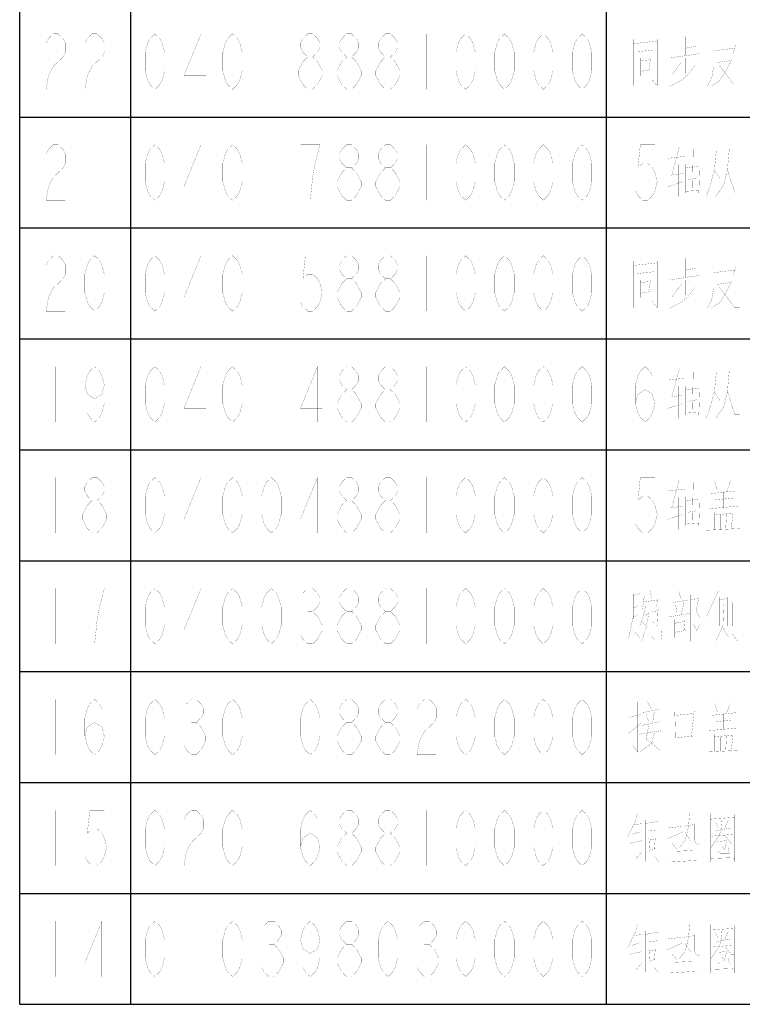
# Model space of a CAD drawing. Header units: millimetres. Extents: x 0 to 8480361154, y -14382841229 to 497.
# Tile 8 of 24: x 635 to 680, y 7 to 69. Entities that reach past the tile are written whole.
import ezdxf

# ---------------------------------------------------------------- set-up
doc = ezdxf.new("R2010")
doc.units = ezdxf.units.MM
doc.header["$LTSCALE"] = 16.335
doc.layers.get('0').update_dxf_attribs({"linetype": 'CONTINUOUS'})
doc.layers.add('040008810005_DXF_TABLE', color=7, linetype='CONTINUOUS')

# ---------------------------------------------------------------- blocks, each defined once
blk = doc.blocks.new('TABLE_BL1', base_point=(609.384, 251.643))
at = {"layer": '040008810005_DXF_TABLE', "color": 2, "linetype": 'Continuous'}
for p, q in [((634.867, 6.643), (634.867, 496.643)), ((641.867, 6.643), (641.867, 496.643)), ((671.867, 6.643), (671.867, 496.643)), ((634.867, 62.643), (814.867, 62.643)), ((634.867, 55.643), (814.867, 55.643)), ((634.867, 48.643), (814.867, 48.643)), ((634.867, 41.643), (814.867, 41.643)), ((634.867, 34.643), (814.867, 34.643)), ((634.867, 27.643), (814.867, 27.643)), ((634.867, 20.643), (814.867, 20.643)), ((634.867, 13.643), (814.867, 13.643)), ((634.867, 6.643), (814.867, 6.643))]:
    blk.add_line(p, q, dxfattribs=at)
at = {"layer": '040008810005_DXF_TABLE', "color": 5, "linetype": 'Continuous', "const_width": 0.01}
for points in [[(636.529, 67.309), (636.682, 67.601), (636.988, 67.893), (637.295, 67.893), (637.601, 67.601), (637.754, 67.309), (637.754, 66.726), (637.601, 66.434), (637.295, 66.143), (636.988, 65.851), (636.682, 65.268), (636.529, 64.393), (637.754, 64.393)], [(638.979, 67.309), (639.132, 67.601), (639.438, 67.893), (639.745, 67.893), (640.051, 67.601), (640.204, 67.309), (640.204, 66.726), (640.051, 66.434), (639.745, 66.143), (639.438, 65.851), (639.132, 65.268), (638.979, 64.393), (640.204, 64.393)], [(643.392, 64.393), (643.085, 64.684), (642.932, 64.976), (642.779, 65.559), (642.779, 66.726), (642.932, 67.309), (643.085, 67.601), (643.392, 67.893), (643.698, 67.601), (643.851, 67.309), (644.004, 66.726), (644.004, 65.559), (643.851, 64.976), (643.698, 64.684), (643.392, 64.393)], [(646.301, 64.393), (646.301, 67.893), (645.229, 65.268), (646.607, 65.268)], [(648.292, 64.393), (647.985, 64.684), (647.832, 64.976), (647.679, 65.559), (647.679, 66.726), (647.832, 67.309), (647.985, 67.601), (648.292, 67.893), (648.598, 67.601), (648.751, 67.309), (648.904, 66.726), (648.904, 65.559), (648.751, 64.976), (648.598, 64.684), (648.292, 64.393)], [(650.742, 67.893), (650.742, 64.393)], [(653.038, 66.434), (652.732, 66.726), (652.579, 67.018), (652.579, 67.309), (652.732, 67.601), (653.038, 67.893), (653.345, 67.893), (653.651, 67.601), (653.804, 67.309), (653.804, 67.018), (653.651, 66.726), (653.345, 66.434)], [(655.488, 66.434), (655.182, 66.726), (655.029, 67.018), (655.029, 67.309), (655.182, 67.601), (655.488, 67.893), (655.795, 67.893), (656.101, 67.601), (656.254, 67.309), (656.254, 67.018), (656.101, 66.726), (655.795, 66.434)], [(657.938, 66.434), (657.632, 66.726), (657.479, 67.018), (657.479, 67.309), (657.632, 67.601), (657.938, 67.893), (658.245, 67.893), (658.551, 67.601), (658.704, 67.309), (658.704, 67.018), (658.551, 66.726), (658.245, 66.434)], [(660.542, 67.893), (660.542, 64.393)], [(662.992, 64.393), (662.685, 64.684), (662.532, 64.976), (662.379, 65.559), (662.379, 66.726), (662.532, 67.309), (662.685, 67.601), (662.992, 67.893), (663.298, 67.601), (663.451, 67.309), (663.604, 66.726), (663.604, 65.559), (663.451, 64.976), (663.298, 64.684), (662.992, 64.393)], [(665.442, 64.393), (665.135, 64.684), (664.982, 64.976), (664.829, 65.559), (664.829, 66.726), (664.982, 67.309), (665.135, 67.601), (665.442, 67.893), (665.748, 67.601), (665.901, 67.309), (666.054, 66.726), (666.054, 65.559), (665.901, 64.976), (665.748, 64.684), (665.442, 64.393)], [(667.892, 64.393), (667.585, 64.684), (667.432, 64.976), (667.279, 65.559), (667.279, 66.726), (667.432, 67.309), (667.585, 67.601), (667.892, 67.893), (668.198, 67.601), (668.351, 67.309), (668.504, 66.726), (668.504, 65.559), (668.351, 64.976), (668.198, 64.684), (667.892, 64.393)], [(670.342, 64.393), (670.035, 64.684), (669.882, 64.976), (669.729, 65.559), (669.729, 66.726), (669.882, 67.309), (670.035, 67.601), (670.342, 67.893), (670.648, 67.601), (670.801, 67.309), (670.954, 66.726), (670.954, 65.559), (670.801, 64.976), (670.648, 64.684), (670.342, 64.393)], [(679.333, 67.78), (679.333, 66.199)], [(673.558, 67.554), (673.558, 64.618)], [(673.558, 67.272), (675.075, 67.441)], [(675.075, 67.554), (675.075, 64.618), (674.725, 65.014)], [(676.475, 66.481), (676.475, 67.385)], [(676.883, 67.723), (676.883, 66.538)], [(678.633, 67.159), (678.633, 65.804), (678.517, 65.126), (678.225, 64.562)], [(680.033, 67.215), (679.858, 66.651)], [(673.792, 66.764), (674.842, 66.876)], [(675.892, 66.368), (677.758, 66.651)], [(676.883, 66.989), (677.525, 67.102)], [(679.975, 66.989), (678.633, 66.82)], [(653.038, 64.393), (652.732, 64.684), (652.579, 64.976), (652.426, 65.268), (652.426, 65.559), (652.579, 65.851), (652.732, 66.143), (653.038, 66.434), (653.345, 66.434), (653.651, 66.143), (653.804, 65.851), (653.957, 65.559), (653.957, 65.268), (653.804, 64.976), (653.651, 64.684), (653.345, 64.393), (653.038, 64.393)], [(655.488, 64.393), (655.182, 64.684), (655.029, 64.976), (654.876, 65.268), (654.876, 65.559), (655.029, 65.851), (655.182, 66.143), (655.488, 66.434), (655.795, 66.434), (656.101, 66.143), (656.254, 65.851), (656.407, 65.559), (656.407, 65.268), (656.254, 64.976), (656.101, 64.684), (655.795, 64.393), (655.488, 64.393)], [(657.938, 64.393), (657.632, 64.684), (657.479, 64.976), (657.326, 65.268), (657.326, 65.559), (657.479, 65.851), (657.632, 66.143), (657.938, 66.434), (658.245, 66.434), (658.551, 66.143), (658.704, 65.851), (658.857, 65.559), (658.857, 65.268), (658.704, 64.976), (658.551, 64.684), (658.245, 64.393), (657.938, 64.393)], [(674.025, 66.368), (674.025, 65.239)], [(674.025, 66.199), (674.608, 66.256)], [(674.667, 66.425), (674.55, 65.635)], [(677.466, 65.917), (677, 65.296), (676.592, 64.957), (675.833, 64.562)], [(676.592, 66.086), (676.008, 65.296)], [(676.883, 66.368), (676.883, 65.409)], [(679.8, 66.312), (679.333, 65.409), (678.983, 64.901), (678.517, 64.618)], [(679.683, 66.199), (678.867, 66.086)], [(678.983, 65.917), (679.917, 64.675)], [(674.025, 65.522), (674.667, 65.635)], [(679.917, 64.618), (680.267, 64.618)], [(646.301, 57.393), (646.301, 60.893), (645.229, 58.268), (646.607, 58.268)], [(636.529, 60.309), (636.682, 60.601), (636.988, 60.893), (637.295, 60.893), (637.601, 60.601), (637.754, 60.309), (637.754, 59.726), (637.601, 59.434), (637.295, 59.143), (636.988, 58.851), (636.682, 58.268), (636.529, 57.393), (637.754, 57.393)], [(639.592, 60.893), (639.592, 57.393)], [(643.392, 57.393), (643.085, 57.684), (642.932, 57.976), (642.779, 58.559), (642.779, 59.726), (642.932, 60.309), (643.085, 60.601), (643.392, 60.893), (643.698, 60.601), (643.851, 60.309), (644.004, 59.726), (644.004, 58.559), (643.851, 57.976), (643.698, 57.684), (643.392, 57.393)], [(648.292, 57.393), (647.985, 57.684), (647.832, 57.976), (647.679, 58.559), (647.679, 59.726), (647.832, 60.309), (647.985, 60.601), (648.292, 60.893), (648.598, 60.601), (648.751, 60.309), (648.904, 59.726), (648.904, 58.559), (648.751, 57.976), (648.598, 57.684), (648.292, 57.393)], [(650.742, 60.893), (650.742, 57.393)], [(653.192, 57.393), (653.345, 58.851), (653.498, 59.726), (653.651, 60.309), (653.804, 60.893), (652.579, 60.893)], [(655.488, 59.434), (655.182, 59.726), (655.029, 60.018), (655.029, 60.309), (655.182, 60.601), (655.488, 60.893), (655.795, 60.893), (656.101, 60.601), (656.254, 60.309), (656.254, 60.018), (656.101, 59.726), (655.795, 59.434)], [(657.938, 59.434), (657.632, 59.726), (657.479, 60.018), (657.479, 60.309), (657.632, 60.601), (657.938, 60.893), (658.245, 60.893), (658.551, 60.601), (658.704, 60.309), (658.704, 60.018), (658.551, 59.726), (658.245, 59.434)], [(660.542, 60.893), (660.542, 57.393)], [(662.992, 57.393), (662.685, 57.684), (662.532, 57.976), (662.379, 58.559), (662.379, 59.726), (662.532, 60.309), (662.685, 60.601), (662.992, 60.893), (663.298, 60.601), (663.451, 60.309), (663.604, 59.726), (663.604, 58.559), (663.451, 57.976), (663.298, 57.684), (662.992, 57.393)], [(665.442, 57.393), (665.135, 57.684), (664.982, 57.976), (664.829, 58.559), (664.829, 59.726), (664.982, 60.309), (665.135, 60.601), (665.442, 60.893), (665.748, 60.601), (665.901, 60.309), (666.054, 59.726), (666.054, 58.559), (665.901, 57.976), (665.748, 57.684), (665.442, 57.393)], [(667.892, 57.393), (667.585, 57.684), (667.432, 57.976), (667.279, 58.559), (667.279, 59.726), (667.432, 60.309), (667.585, 60.601), (667.892, 60.893), (668.198, 60.601), (668.351, 60.309), (668.504, 59.726), (668.504, 58.559), (668.351, 57.976), (668.198, 57.684), (667.892, 57.393)], [(670.342, 57.393), (670.035, 57.684), (669.882, 57.976), (669.729, 58.559), (669.729, 59.726), (669.882, 60.309), (670.035, 60.601), (670.342, 60.893), (670.648, 60.601), (670.801, 60.309), (670.954, 59.726), (670.954, 58.559), (670.801, 57.976), (670.648, 57.684), (670.342, 57.393)], [(674.929, 60.893), (674.01, 60.893), (673.857, 59.434), (674.163, 59.726), (674.47, 59.726), (674.776, 59.434), (674.929, 59.143), (675.082, 58.559), (674.929, 57.976), (674.776, 57.684), (674.47, 57.393), (674.163, 57.393), (673.857, 57.684), (673.704, 57.976)], [(676.475, 60.78), (676.008, 59.03)], [(677.35, 60.667), (677.292, 58.014)], [(678.808, 60.61), (678.692, 59.368), (678.458, 58.465), (678.167, 57.618)], [(679.625, 60.667), (679.508, 59.368), (679.275, 58.352), (678.75, 57.618)], [(675.775, 60.046), (676.825, 60.159)], [(655.488, 57.393), (655.182, 57.684), (655.029, 57.976), (654.876, 58.268), (654.876, 58.559), (655.029, 58.851), (655.182, 59.143), (655.488, 59.434), (655.795, 59.434), (656.101, 59.143), (656.254, 58.851), (656.407, 58.559), (656.407, 58.268), (656.254, 57.976), (656.101, 57.684), (655.795, 57.393), (655.488, 57.393)], [(657.938, 57.393), (657.632, 57.684), (657.479, 57.976), (657.326, 58.268), (657.326, 58.559), (657.479, 58.851), (657.632, 59.143), (657.938, 59.434), (658.245, 59.434), (658.551, 59.143), (658.704, 58.851), (658.857, 58.559), (658.857, 58.268), (658.704, 57.976), (658.551, 57.684), (658.245, 57.393), (657.938, 57.393)], [(675.95, 58.973), (676.708, 59.086)], [(676.417, 59.651), (676.417, 57.618)], [(676.883, 57.844), (676.883, 59.651)], [(676.883, 59.425), (677.7, 59.538)], [(677.758, 59.594), (677.7, 57.844)], [(678.692, 59.256), (679.042, 58.747)], [(679.508, 59.312), (679.975, 57.844), (680.267, 57.844)], [(676.708, 58.578), (675.717, 58.239)], [(677, 58.691), (677.583, 58.804)], [(676.883, 57.957), (677.7, 58.014)], [(636.529, 53.309), (636.682, 53.601), (636.988, 53.893), (637.295, 53.893), (637.601, 53.601), (637.754, 53.309), (637.754, 52.726), (637.601, 52.434), (637.295, 52.143), (636.988, 51.851), (636.682, 51.268), (636.529, 50.393), (637.754, 50.393)], [(639.592, 50.393), (639.285, 50.684), (639.132, 50.976), (638.979, 51.559), (638.979, 52.726), (639.132, 53.309), (639.285, 53.601), (639.592, 53.893), (639.898, 53.601), (640.051, 53.309), (640.204, 52.726), (640.204, 51.559), (640.051, 50.976), (639.898, 50.684), (639.592, 50.393)], [(643.392, 50.393), (643.085, 50.684), (642.932, 50.976), (642.779, 51.559), (642.779, 52.726), (642.932, 53.309), (643.085, 53.601), (643.392, 53.893), (643.698, 53.601), (643.851, 53.309), (644.004, 52.726), (644.004, 51.559), (643.851, 50.976), (643.698, 50.684), (643.392, 50.393)], [(646.301, 50.393), (646.301, 53.893), (645.229, 51.268), (646.607, 51.268)], [(648.292, 50.393), (647.985, 50.684), (647.832, 50.976), (647.679, 51.559), (647.679, 52.726), (647.832, 53.309), (647.985, 53.601), (648.292, 53.893), (648.598, 53.601), (648.751, 53.309), (648.904, 52.726), (648.904, 51.559), (648.751, 50.976), (648.598, 50.684), (648.292, 50.393)], [(650.742, 53.893), (650.742, 50.393)], [(653.804, 53.893), (652.885, 53.893), (652.732, 52.434), (653.038, 52.726), (653.345, 52.726), (653.651, 52.434), (653.804, 52.143), (653.957, 51.559), (653.804, 50.976), (653.651, 50.684), (653.345, 50.393), (653.038, 50.393), (652.732, 50.684), (652.579, 50.976)], [(655.488, 52.434), (655.182, 52.726), (655.029, 53.018), (655.029, 53.309), (655.182, 53.601), (655.488, 53.893), (655.795, 53.893), (656.101, 53.601), (656.254, 53.309), (656.254, 53.018), (656.101, 52.726), (655.795, 52.434)], [(657.938, 52.434), (657.632, 52.726), (657.479, 53.018), (657.479, 53.309), (657.632, 53.601), (657.938, 53.893), (658.245, 53.893), (658.551, 53.601), (658.704, 53.309), (658.704, 53.018), (658.551, 52.726), (658.245, 52.434)], [(660.542, 53.893), (660.542, 50.393)], [(662.992, 50.393), (662.685, 50.684), (662.532, 50.976), (662.379, 51.559), (662.379, 52.726), (662.532, 53.309), (662.685, 53.601), (662.992, 53.893), (663.298, 53.601), (663.451, 53.309), (663.604, 52.726), (663.604, 51.559), (663.451, 50.976), (663.298, 50.684), (662.992, 50.393)], [(665.442, 50.393), (665.135, 50.684), (664.982, 50.976), (664.829, 51.559), (664.829, 52.726), (664.982, 53.309), (665.135, 53.601), (665.442, 53.893), (665.748, 53.601), (665.901, 53.309), (666.054, 52.726), (666.054, 51.559), (665.901, 50.976), (665.748, 50.684), (665.442, 50.393)], [(667.892, 50.393), (667.585, 50.684), (667.432, 50.976), (667.279, 51.559), (667.279, 52.726), (667.432, 53.309), (667.585, 53.601), (667.892, 53.893), (668.198, 53.601), (668.351, 53.309), (668.504, 52.726), (668.504, 51.559), (668.351, 50.976), (668.198, 50.684), (667.892, 50.393)], [(670.342, 50.393), (670.035, 50.684), (669.882, 50.976), (669.729, 51.559), (669.729, 52.726), (669.882, 53.309), (670.035, 53.601), (670.342, 53.893), (670.648, 53.601), (670.801, 53.309), (670.954, 52.726), (670.954, 51.559), (670.801, 50.976), (670.648, 50.684), (670.342, 50.393)], [(673.558, 53.554), (673.558, 50.618)], [(673.558, 53.272), (675.075, 53.441)], [(675.075, 53.554), (675.075, 50.618), (674.725, 51.014)], [(676.883, 53.723), (676.883, 52.538)], [(679.333, 53.78), (679.333, 52.199)], [(673.792, 52.764), (674.842, 52.876)], [(676.475, 52.481), (676.475, 53.385)], [(676.883, 52.989), (677.525, 53.102)], [(678.633, 53.159), (678.633, 51.804), (678.517, 51.126), (678.225, 50.562)], [(679.975, 52.989), (678.633, 52.82)], [(680.033, 53.215), (679.858, 52.651)], [(655.488, 50.393), (655.182, 50.684), (655.029, 50.976), (654.876, 51.268), (654.876, 51.559), (655.029, 51.851), (655.182, 52.143), (655.488, 52.434), (655.795, 52.434), (656.101, 52.143), (656.254, 51.851), (656.407, 51.559), (656.407, 51.268), (656.254, 50.976), (656.101, 50.684), (655.795, 50.393), (655.488, 50.393)], [(657.938, 50.393), (657.632, 50.684), (657.479, 50.976), (657.326, 51.268), (657.326, 51.559), (657.479, 51.851), (657.632, 52.143), (657.938, 52.434), (658.245, 52.434), (658.551, 52.143), (658.704, 51.851), (658.857, 51.559), (658.857, 51.268), (658.704, 50.976), (658.551, 50.684), (658.245, 50.393), (657.938, 50.393)], [(674.025, 52.368), (674.025, 51.239)], [(674.025, 52.199), (674.608, 52.256)], [(674.667, 52.425), (674.55, 51.635)], [(675.892, 52.368), (677.758, 52.651)], [(676.883, 52.368), (676.883, 51.409)], [(679.8, 52.312), (679.333, 51.409), (678.983, 50.901), (678.517, 50.618)], [(679.683, 52.199), (678.867, 52.086)], [(674.025, 51.522), (674.667, 51.635)], [(677.466, 51.917), (677, 51.296), (676.592, 50.957), (675.833, 50.562)], [(676.592, 52.086), (676.008, 51.296)], [(678.983, 51.917), (679.917, 50.675)], [(679.917, 50.618), (680.267, 50.618)], [(637.141, 46.893), (637.141, 43.393)], [(640.204, 45.726), (640.051, 45.143), (639.592, 44.851), (639.132, 45.143), (638.979, 45.726), (639.132, 46.309), (639.285, 46.601), (639.592, 46.893), (639.898, 46.601), (640.051, 46.309), (640.204, 45.726), (640.204, 44.559), (640.051, 43.976), (639.898, 43.684), (639.592, 43.393), (639.285, 43.684), (639.132, 43.976)], [(643.392, 43.393), (643.085, 43.684), (642.932, 43.976), (642.779, 44.559), (642.779, 45.726), (642.932, 46.309), (643.085, 46.601), (643.392, 46.893), (643.698, 46.601), (643.851, 46.309), (644.004, 45.726), (644.004, 44.559), (643.851, 43.976), (643.698, 43.684), (643.392, 43.393)], [(646.301, 43.393), (646.301, 46.893), (645.229, 44.268), (646.607, 44.268)], [(648.292, 43.393), (647.985, 43.684), (647.832, 43.976), (647.679, 44.559), (647.679, 45.726), (647.832, 46.309), (647.985, 46.601), (648.292, 46.893), (648.598, 46.601), (648.751, 46.309), (648.904, 45.726), (648.904, 44.559), (648.751, 43.976), (648.598, 43.684), (648.292, 43.393)], [(650.742, 46.893), (650.742, 43.393)], [(653.651, 43.393), (653.651, 46.893), (652.579, 44.268), (653.957, 44.268)], [(655.488, 45.434), (655.182, 45.726), (655.029, 46.018), (655.029, 46.309), (655.182, 46.601), (655.488, 46.893), (655.795, 46.893), (656.101, 46.601), (656.254, 46.309), (656.254, 46.018), (656.101, 45.726), (655.795, 45.434)], [(657.938, 45.434), (657.632, 45.726), (657.479, 46.018), (657.479, 46.309), (657.632, 46.601), (657.938, 46.893), (658.245, 46.893), (658.551, 46.601), (658.704, 46.309), (658.704, 46.018), (658.551, 45.726), (658.245, 45.434)], [(660.542, 46.893), (660.542, 43.393)], [(662.992, 43.393), (662.685, 43.684), (662.532, 43.976), (662.379, 44.559), (662.379, 45.726), (662.532, 46.309), (662.685, 46.601), (662.992, 46.893), (663.298, 46.601), (663.451, 46.309), (663.604, 45.726), (663.604, 44.559), (663.451, 43.976), (663.298, 43.684), (662.992, 43.393)], [(665.442, 43.393), (665.135, 43.684), (664.982, 43.976), (664.829, 44.559), (664.829, 45.726), (664.982, 46.309), (665.135, 46.601), (665.442, 46.893), (665.748, 46.601), (665.901, 46.309), (666.054, 45.726), (666.054, 44.559), (665.901, 43.976), (665.748, 43.684), (665.442, 43.393)], [(667.892, 43.393), (667.585, 43.684), (667.432, 43.976), (667.279, 44.559), (667.279, 45.726), (667.432, 46.309), (667.585, 46.601), (667.892, 46.893), (668.198, 46.601), (668.351, 46.309), (668.504, 45.726), (668.504, 44.559), (668.351, 43.976), (668.198, 43.684), (667.892, 43.393)], [(670.342, 43.393), (670.035, 43.684), (669.882, 43.976), (669.729, 44.559), (669.729, 45.726), (669.882, 46.309), (670.035, 46.601), (670.342, 46.893), (670.648, 46.601), (670.801, 46.309), (670.954, 45.726), (670.954, 44.559), (670.801, 43.976), (670.648, 43.684), (670.342, 43.393)], [(673.704, 44.559), (673.857, 45.143), (674.317, 45.434), (674.776, 45.143), (674.929, 44.559), (674.776, 43.976), (674.623, 43.684), (674.317, 43.393), (674.01, 43.684), (673.857, 43.976), (673.704, 44.559), (673.704, 45.726), (673.857, 46.309), (674.01, 46.601), (674.317, 46.893), (674.623, 46.601), (674.776, 46.309)], [(676.475, 46.78), (676.008, 45.03)], [(677.35, 46.667), (677.292, 44.014)], [(678.808, 46.61), (678.692, 45.368), (678.458, 44.465), (678.167, 43.618)], [(679.625, 46.667), (679.508, 45.368), (679.275, 44.352), (678.75, 43.618)], [(675.775, 46.046), (676.825, 46.159)], [(655.488, 43.393), (655.182, 43.684), (655.029, 43.976), (654.876, 44.268), (654.876, 44.559), (655.029, 44.851), (655.182, 45.143), (655.488, 45.434), (655.795, 45.434), (656.101, 45.143), (656.254, 44.851), (656.407, 44.559), (656.407, 44.268), (656.254, 43.976), (656.101, 43.684), (655.795, 43.393), (655.488, 43.393)], [(657.938, 43.393), (657.632, 43.684), (657.479, 43.976), (657.326, 44.268), (657.326, 44.559), (657.479, 44.851), (657.632, 45.143), (657.938, 45.434), (658.245, 45.434), (658.551, 45.143), (658.704, 44.851), (658.857, 44.559), (658.857, 44.268), (658.704, 43.976), (658.551, 43.684), (658.245, 43.393), (657.938, 43.393)], [(676.417, 45.651), (676.417, 43.618)], [(676.883, 43.844), (676.883, 45.651)], [(676.883, 45.425), (677.7, 45.538)], [(677.758, 45.594), (677.7, 43.844)], [(675.95, 44.973), (676.708, 45.086)], [(677, 44.691), (677.583, 44.804)], [(678.692, 45.256), (679.042, 44.747)], [(679.508, 45.312), (679.975, 43.844), (680.267, 43.844)], [(676.708, 44.578), (675.717, 44.239)], [(676.883, 43.957), (677.7, 44.014)], [(637.141, 39.893), (637.141, 36.393)], [(639.438, 38.434), (639.132, 38.726), (638.979, 39.018), (638.979, 39.309), (639.132, 39.601), (639.438, 39.893), (639.745, 39.893), (640.051, 39.601), (640.204, 39.309), (640.204, 39.018), (640.051, 38.726), (639.745, 38.434)], [(643.392, 36.393), (643.085, 36.684), (642.932, 36.976), (642.779, 37.559), (642.779, 38.726), (642.932, 39.309), (643.085, 39.601), (643.392, 39.893), (643.698, 39.601), (643.851, 39.309), (644.004, 38.726), (644.004, 37.559), (643.851, 36.976), (643.698, 36.684), (643.392, 36.393)], [(646.301, 36.393), (646.301, 39.893), (645.229, 37.268), (646.607, 37.268)], [(648.292, 36.393), (647.985, 36.684), (647.832, 36.976), (647.679, 37.559), (647.679, 38.726), (647.832, 39.309), (647.985, 39.601), (648.292, 39.893), (648.598, 39.601), (648.751, 39.309), (648.904, 38.726), (648.904, 37.559), (648.751, 36.976), (648.598, 36.684), (648.292, 36.393)], [(650.742, 36.393), (650.435, 36.684), (650.282, 36.976), (650.129, 37.559), (650.129, 38.726), (650.282, 39.309), (650.435, 39.601), (650.742, 39.893), (651.048, 39.601), (651.201, 39.309), (651.354, 38.726), (651.354, 37.559), (651.201, 36.976), (651.048, 36.684), (650.742, 36.393)], [(653.651, 36.393), (653.651, 39.893), (652.579, 37.268), (653.957, 37.268)], [(655.488, 38.434), (655.182, 38.726), (655.029, 39.018), (655.029, 39.309), (655.182, 39.601), (655.488, 39.893), (655.795, 39.893), (656.101, 39.601), (656.254, 39.309), (656.254, 39.018), (656.101, 38.726), (655.795, 38.434)], [(657.938, 38.434), (657.632, 38.726), (657.479, 39.018), (657.479, 39.309), (657.632, 39.601), (657.938, 39.893), (658.245, 39.893), (658.551, 39.601), (658.704, 39.309), (658.704, 39.018), (658.551, 38.726), (658.245, 38.434)], [(660.542, 39.893), (660.542, 36.393)], [(662.992, 36.393), (662.685, 36.684), (662.532, 36.976), (662.379, 37.559), (662.379, 38.726), (662.532, 39.309), (662.685, 39.601), (662.992, 39.893), (663.298, 39.601), (663.451, 39.309), (663.604, 38.726), (663.604, 37.559), (663.451, 36.976), (663.298, 36.684), (662.992, 36.393)], [(665.442, 36.393), (665.135, 36.684), (664.982, 36.976), (664.829, 37.559), (664.829, 38.726), (664.982, 39.309), (665.135, 39.601), (665.442, 39.893), (665.748, 39.601), (665.901, 39.309), (666.054, 38.726), (666.054, 37.559), (665.901, 36.976), (665.748, 36.684), (665.442, 36.393)], [(667.892, 36.393), (667.585, 36.684), (667.432, 36.976), (667.279, 37.559), (667.279, 38.726), (667.432, 39.309), (667.585, 39.601), (667.892, 39.893), (668.198, 39.601), (668.351, 39.309), (668.504, 38.726), (668.504, 37.559), (668.351, 36.976), (668.198, 36.684), (667.892, 36.393)], [(670.342, 36.393), (670.035, 36.684), (669.882, 36.976), (669.729, 37.559), (669.729, 38.726), (669.882, 39.309), (670.035, 39.601), (670.342, 39.893), (670.648, 39.601), (670.801, 39.309), (670.954, 38.726), (670.954, 37.559), (670.801, 36.976), (670.648, 36.684), (670.342, 36.393)], [(674.929, 39.893), (674.01, 39.893), (673.857, 38.434), (674.163, 38.726), (674.47, 38.726), (674.776, 38.434), (674.929, 38.143), (675.082, 37.559), (674.929, 36.976), (674.776, 36.684), (674.47, 36.393), (674.163, 36.393), (673.857, 36.684), (673.704, 36.976)], [(676.475, 39.78), (676.008, 38.03)], [(675.775, 39.046), (676.825, 39.159)], [(677.35, 39.667), (677.292, 37.014)], [(678.692, 39.667), (678.867, 39.102)], [(679.683, 39.667), (679.45, 38.989)], [(676.417, 38.651), (676.417, 36.618)], [(676.883, 36.844), (676.883, 38.651)], [(676.883, 38.425), (677.7, 38.538)], [(677.758, 38.594), (677.7, 36.844)], [(680.033, 39.046), (678.458, 38.876)], [(678.75, 38.481), (679.858, 38.594)], [(679.275, 38.989), (679.275, 37.973)], [(639.438, 36.393), (639.132, 36.684), (638.979, 36.976), (638.826, 37.268), (638.826, 37.559), (638.979, 37.851), (639.132, 38.143), (639.438, 38.434), (639.745, 38.434), (640.051, 38.143), (640.204, 37.851), (640.357, 37.559), (640.357, 37.268), (640.204, 36.976), (640.051, 36.684), (639.745, 36.393), (639.438, 36.393)], [(655.488, 36.393), (655.182, 36.684), (655.029, 36.976), (654.876, 37.268), (654.876, 37.559), (655.029, 37.851), (655.182, 38.143), (655.488, 38.434), (655.795, 38.434), (656.101, 38.143), (656.254, 37.851), (656.407, 37.559), (656.407, 37.268), (656.254, 36.976), (656.101, 36.684), (655.795, 36.393), (655.488, 36.393)], [(657.938, 36.393), (657.632, 36.684), (657.479, 36.976), (657.326, 37.268), (657.326, 37.559), (657.479, 37.851), (657.632, 38.143), (657.938, 38.434), (658.245, 38.434), (658.551, 38.143), (658.704, 37.851), (658.857, 37.559), (658.857, 37.268), (658.704, 36.976), (658.551, 36.684), (658.245, 36.393), (657.938, 36.393)], [(675.95, 37.973), (676.708, 38.086)], [(678.342, 37.917), (680.15, 38.086)], [(676.708, 37.578), (675.717, 37.239)], [(677, 37.691), (677.583, 37.804)], [(678.692, 36.618), (678.692, 37.691)], [(678.692, 37.522), (679.8, 37.635)], [(679.042, 37.522), (679.042, 36.618)], [(679.392, 36.618), (679.45, 37.578)], [(679.858, 37.691), (679.741, 36.618)], [(676.883, 36.957), (677.7, 37.014)], [(678.167, 36.562), (680.267, 36.675)], [(637.141, 32.893), (637.141, 29.393)], [(639.592, 29.393), (639.745, 30.851), (639.898, 31.726), (640.051, 32.309), (640.204, 32.893), (638.979, 32.893)], [(643.392, 29.393), (643.085, 29.684), (642.932, 29.976), (642.779, 30.559), (642.779, 31.726), (642.932, 32.309), (643.085, 32.601), (643.392, 32.893), (643.698, 32.601), (643.851, 32.309), (644.004, 31.726), (644.004, 30.559), (643.851, 29.976), (643.698, 29.684), (643.392, 29.393)], [(646.301, 29.393), (646.301, 32.893), (645.229, 30.268), (646.607, 30.268)], [(648.292, 29.393), (647.985, 29.684), (647.832, 29.976), (647.679, 30.559), (647.679, 31.726), (647.832, 32.309), (647.985, 32.601), (648.292, 32.893), (648.598, 32.601), (648.751, 32.309), (648.904, 31.726), (648.904, 30.559), (648.751, 29.976), (648.598, 29.684), (648.292, 29.393)], [(650.742, 29.393), (650.435, 29.684), (650.282, 29.976), (650.129, 30.559), (650.129, 31.726), (650.282, 32.309), (650.435, 32.601), (650.742, 32.893), (651.048, 32.601), (651.201, 32.309), (651.354, 31.726), (651.354, 30.559), (651.201, 29.976), (651.048, 29.684), (650.742, 29.393)], [(652.732, 32.601), (653.038, 32.893), (653.345, 32.893), (653.651, 32.601), (653.804, 32.309), (653.804, 32.018), (653.651, 31.726), (653.345, 31.434), (653.651, 31.143), (653.804, 30.851), (653.957, 30.559), (653.957, 30.268), (653.804, 29.976), (653.651, 29.684), (653.345, 29.393), (653.038, 29.393), (652.732, 29.684), (652.579, 29.976)], [(655.488, 31.434), (655.182, 31.726), (655.029, 32.018), (655.029, 32.309), (655.182, 32.601), (655.488, 32.893), (655.795, 32.893), (656.101, 32.601), (656.254, 32.309), (656.254, 32.018), (656.101, 31.726), (655.795, 31.434)], [(657.938, 31.434), (657.632, 31.726), (657.479, 32.018), (657.479, 32.309), (657.632, 32.601), (657.938, 32.893), (658.245, 32.893), (658.551, 32.601), (658.704, 32.309), (658.704, 32.018), (658.551, 31.726), (658.245, 31.434)], [(660.542, 32.893), (660.542, 29.393)], [(662.992, 29.393), (662.685, 29.684), (662.532, 29.976), (662.379, 30.559), (662.379, 31.726), (662.532, 32.309), (662.685, 32.601), (662.992, 32.893), (663.298, 32.601), (663.451, 32.309), (663.604, 31.726), (663.604, 30.559), (663.451, 29.976), (663.298, 29.684), (662.992, 29.393)], [(665.442, 29.393), (665.135, 29.684), (664.982, 29.976), (664.829, 30.559), (664.829, 31.726), (664.982, 32.309), (665.135, 32.601), (665.442, 32.893), (665.748, 32.601), (665.901, 32.309), (666.054, 31.726), (666.054, 30.559), (665.901, 29.976), (665.748, 29.684), (665.442, 29.393)], [(667.892, 29.393), (667.585, 29.684), (667.432, 29.976), (667.279, 30.559), (667.279, 31.726), (667.432, 32.309), (667.585, 32.601), (667.892, 32.893), (668.198, 32.601), (668.351, 32.309), (668.504, 31.726), (668.504, 30.559), (668.351, 29.976), (668.198, 29.684), (667.892, 29.393)], [(670.342, 29.393), (670.035, 29.684), (669.882, 29.976), (669.729, 30.559), (669.729, 31.726), (669.882, 32.309), (670.035, 32.601), (670.342, 32.893), (670.648, 32.601), (670.801, 32.309), (670.954, 31.726), (670.954, 30.559), (670.801, 29.976), (670.648, 29.684), (670.342, 29.393)], [(673.558, 32.441), (673.967, 32.554)], [(673.558, 32.554), (673.558, 30.973)], [(673.967, 32.554), (673.967, 29.731)], [(674.258, 32.385), (674.142, 31.594)], [(674.608, 32.78), (674.725, 32.272)], [(676.417, 32.723), (676.592, 32.215)], [(677.175, 32.497), (677.175, 29.562)], [(677.7, 32.328), (677.525, 31.481)], [(678.925, 32.723), (678.167, 31.086)], [(678.983, 32.328), (678.983, 30.522)], [(679.508, 32.328), (679.508, 30.522)], [(680.15, 32.61), (680.15, 29.562), (679.8, 30.014)], [(673.85, 31.764), (673.558, 31.651)], [(674.375, 31.82), (674.142, 30.973), (673.967, 30.522)], [(674.2, 32.046), (675.133, 32.159)], [(675.133, 32.272), (675.017, 31.764)], [(677, 32.159), (676.008, 31.989)], [(676.3, 31.368), (676.242, 31.876)], [(676.767, 32.102), (676.592, 31.256)], [(677.175, 32.159), (677.7, 32.272)], [(678.633, 32.046), (678.633, 29.562)], [(679.275, 31.876), (679.217, 30.522), (678.808, 29.618)], [(678.983, 32.159), (679.508, 32.272)], [(679.8, 31.989), (679.8, 30.522)], [(653.038, 31.434), (653.345, 31.434)], [(655.488, 29.393), (655.182, 29.684), (655.029, 29.976), (654.876, 30.268), (654.876, 30.559), (655.029, 30.851), (655.182, 31.143), (655.488, 31.434), (655.795, 31.434), (656.101, 31.143), (656.254, 30.851), (656.407, 30.559), (656.407, 30.268), (656.254, 29.976), (656.101, 29.684), (655.795, 29.393), (655.488, 29.393)], [(657.938, 29.393), (657.632, 29.684), (657.479, 29.976), (657.326, 30.268), (657.326, 30.559), (657.479, 30.851), (657.632, 31.143), (657.938, 31.434), (658.245, 31.434), (658.551, 31.143), (658.704, 30.851), (658.857, 30.559), (658.857, 30.268), (658.704, 29.976), (658.551, 29.684), (658.245, 29.393), (657.938, 29.393)], [(673.558, 31.086), (673.267, 29.731)], [(673.558, 31.086), (673.85, 31.199)], [(674.55, 31.368), (674.375, 30.409), (674.083, 29.562)], [(674.258, 31.199), (674.55, 31.312)], [(674.725, 31.538), (674.725, 29.844), (674.9, 29.675), (675.367, 29.675), (675.308, 30.352)], [(674.725, 31.425), (675.133, 31.481)], [(675.133, 31.594), (675.075, 30.522), (674.783, 30.804)], [(675.775, 31.086), (677.116, 31.312)], [(677.525, 31.538), (677.758, 31.03), (677.758, 30.635), (677.583, 30.239)], [(674.142, 30.804), (674.375, 30.465)], [(676.183, 30.917), (676.183, 29.788)], [(676.767, 30.804), (676.183, 30.691)], [(676.767, 30.239), (676.825, 30.917)], [(677.583, 30.239), (677.35, 30.635)], [(673.967, 29.788), (673.675, 30.126)], [(676.183, 30.126), (676.883, 30.239)], [(679.217, 30.409), (679.567, 29.844)], [(637.141, 25.893), (637.141, 22.393)], [(638.979, 23.559), (639.132, 24.143), (639.592, 24.434), (640.051, 24.143), (640.204, 23.559), (640.051, 22.976), (639.898, 22.684), (639.592, 22.393), (639.285, 22.684), (639.132, 22.976), (638.979, 23.559), (638.979, 24.726), (639.132, 25.309), (639.285, 25.601), (639.592, 25.893), (639.898, 25.601), (640.051, 25.309)], [(643.392, 22.393), (643.085, 22.684), (642.932, 22.976), (642.779, 23.559), (642.779, 24.726), (642.932, 25.309), (643.085, 25.601), (643.392, 25.893), (643.698, 25.601), (643.851, 25.309), (644.004, 24.726), (644.004, 23.559), (643.851, 22.976), (643.698, 22.684), (643.392, 22.393)], [(645.382, 25.601), (645.688, 25.893), (645.995, 25.893), (646.301, 25.601), (646.454, 25.309), (646.454, 25.018), (646.301, 24.726), (645.995, 24.434), (646.301, 24.143), (646.454, 23.851), (646.607, 23.559), (646.607, 23.268), (646.454, 22.976), (646.301, 22.684), (645.995, 22.393), (645.688, 22.393), (645.382, 22.684), (645.229, 22.976)], [(648.292, 22.393), (647.985, 22.684), (647.832, 22.976), (647.679, 23.559), (647.679, 24.726), (647.832, 25.309), (647.985, 25.601), (648.292, 25.893), (648.598, 25.601), (648.751, 25.309), (648.904, 24.726), (648.904, 23.559), (648.751, 22.976), (648.598, 22.684), (648.292, 22.393)], [(650.742, 25.893), (650.742, 22.393)], [(653.192, 22.393), (652.885, 22.684), (652.732, 22.976), (652.579, 23.559), (652.579, 24.726), (652.732, 25.309), (652.885, 25.601), (653.192, 25.893), (653.498, 25.601), (653.651, 25.309), (653.804, 24.726), (653.804, 23.559), (653.651, 22.976), (653.498, 22.684), (653.192, 22.393)], [(655.488, 24.434), (655.182, 24.726), (655.029, 25.018), (655.029, 25.309), (655.182, 25.601), (655.488, 25.893), (655.795, 25.893), (656.101, 25.601), (656.254, 25.309), (656.254, 25.018), (656.101, 24.726), (655.795, 24.434)], [(657.938, 24.434), (657.632, 24.726), (657.479, 25.018), (657.479, 25.309), (657.632, 25.601), (657.938, 25.893), (658.245, 25.893), (658.551, 25.601), (658.704, 25.309), (658.704, 25.018), (658.551, 24.726), (658.245, 24.434)], [(659.929, 25.309), (660.082, 25.601), (660.388, 25.893), (660.695, 25.893), (661.001, 25.601), (661.154, 25.309), (661.154, 24.726), (661.001, 24.434), (660.695, 24.143), (660.388, 23.851), (660.082, 23.268), (659.929, 22.393), (661.154, 22.393)], [(662.992, 22.393), (662.685, 22.684), (662.532, 22.976), (662.379, 23.559), (662.379, 24.726), (662.532, 25.309), (662.685, 25.601), (662.992, 25.893), (663.298, 25.601), (663.451, 25.309), (663.604, 24.726), (663.604, 23.559), (663.451, 22.976), (663.298, 22.684), (662.992, 22.393)], [(665.442, 22.393), (665.135, 22.684), (664.982, 22.976), (664.829, 23.559), (664.829, 24.726), (664.982, 25.309), (665.135, 25.601), (665.442, 25.893), (665.748, 25.601), (665.901, 25.309), (666.054, 24.726), (666.054, 23.559), (665.901, 22.976), (665.748, 22.684), (665.442, 22.393)], [(667.892, 22.393), (667.585, 22.684), (667.432, 22.976), (667.279, 23.559), (667.279, 24.726), (667.432, 25.309), (667.585, 25.601), (667.892, 25.893), (668.198, 25.601), (668.351, 25.309), (668.504, 24.726), (668.504, 23.559), (668.351, 22.976), (668.198, 22.684), (667.892, 22.393)], [(670.342, 22.393), (670.035, 22.684), (669.882, 22.976), (669.729, 23.559), (669.729, 24.726), (669.882, 25.309), (670.035, 25.601), (670.342, 25.893), (670.648, 25.601), (670.801, 25.309), (670.954, 24.726), (670.954, 23.559), (670.801, 22.976), (670.648, 22.684), (670.342, 22.393)], [(673.85, 25.723), (673.85, 22.562), (673.5, 23.014)], [(674.433, 25.78), (674.725, 25.272)], [(678.692, 25.667), (678.867, 25.102)], [(679.683, 25.667), (679.45, 24.989)], [(674.025, 24.933), (673.325, 24.764)], [(674.142, 25.046), (675.192, 25.272)], [(674.55, 24.481), (674.375, 24.933)], [(674.9, 25.159), (674.783, 24.368)], [(676.183, 25.102), (676.242, 23.239)], [(676.183, 24.876), (677.35, 24.989)], [(676.183, 24.876), (677.35, 24.989)], [(677.233, 23.578), (677.408, 25.159)], [(680.033, 25.046), (678.458, 24.876)], [(679.275, 24.989), (679.275, 23.973)], [(645.688, 24.434), (645.995, 24.434)], [(655.488, 22.393), (655.182, 22.684), (655.029, 22.976), (654.876, 23.268), (654.876, 23.559), (655.029, 23.851), (655.182, 24.143), (655.488, 24.434), (655.795, 24.434), (656.101, 24.143), (656.254, 23.851), (656.407, 23.559), (656.407, 23.268), (656.254, 22.976), (656.101, 22.684), (655.795, 22.393), (655.488, 22.393)], [(657.938, 22.393), (657.632, 22.684), (657.479, 22.976), (657.326, 23.268), (657.326, 23.559), (657.479, 23.851), (657.632, 24.143), (657.938, 24.434), (658.245, 24.434), (658.551, 24.143), (658.704, 23.851), (658.857, 23.559), (658.857, 23.268), (658.704, 22.976), (658.551, 22.684), (658.245, 22.393), (657.938, 22.393)], [(673.267, 23.747), (674.025, 24.368)], [(675.25, 24.481), (674.142, 24.256)], [(674.55, 24.312), (674.375, 23.352)], [(678.75, 24.481), (679.858, 24.594)], [(673.967, 23.691), (675.367, 23.917)], [(674.9, 23.804), (674.725, 23.126)], [(678.342, 23.917), (680.15, 24.086)], [(678.692, 22.618), (678.692, 23.691)], [(678.692, 23.522), (679.8, 23.635)], [(679.858, 23.691), (679.741, 22.618)], [(673.967, 22.562), (674.433, 22.901), (674.725, 23.126)], [(674.667, 23.183), (674.375, 23.352)], [(674.667, 23.183), (675.25, 22.675)], [(676.242, 23.465), (677.35, 23.578)], [(679.042, 23.522), (679.042, 22.618)], [(679.392, 22.618), (679.45, 23.578)], [(678.167, 22.562), (680.267, 22.675)], [(637.141, 18.893), (637.141, 15.393)], [(640.204, 18.893), (639.285, 18.893), (639.132, 17.434), (639.438, 17.726), (639.745, 17.726), (640.051, 17.434), (640.204, 17.143), (640.357, 16.559), (640.204, 15.976), (640.051, 15.684), (639.745, 15.393), (639.438, 15.393), (639.132, 15.684), (638.979, 15.976)], [(643.392, 15.393), (643.085, 15.684), (642.932, 15.976), (642.779, 16.559), (642.779, 17.726), (642.932, 18.309), (643.085, 18.601), (643.392, 18.893), (643.698, 18.601), (643.851, 18.309), (644.004, 17.726), (644.004, 16.559), (643.851, 15.976), (643.698, 15.684), (643.392, 15.393)], [(645.229, 18.309), (645.382, 18.601), (645.688, 18.893), (645.995, 18.893), (646.301, 18.601), (646.454, 18.309), (646.454, 17.726), (646.301, 17.434), (645.995, 17.143), (645.688, 16.851), (645.382, 16.268), (645.229, 15.393), (646.454, 15.393)], [(648.292, 15.393), (647.985, 15.684), (647.832, 15.976), (647.679, 16.559), (647.679, 17.726), (647.832, 18.309), (647.985, 18.601), (648.292, 18.893), (648.598, 18.601), (648.751, 18.309), (648.904, 17.726), (648.904, 16.559), (648.751, 15.976), (648.598, 15.684), (648.292, 15.393)], [(650.742, 18.893), (650.742, 15.393)], [(652.579, 16.559), (652.732, 17.143), (653.192, 17.434), (653.651, 17.143), (653.804, 16.559), (653.651, 15.976), (653.498, 15.684), (653.192, 15.393), (652.885, 15.684), (652.732, 15.976), (652.579, 16.559), (652.579, 17.726), (652.732, 18.309), (652.885, 18.601), (653.192, 18.893), (653.498, 18.601), (653.651, 18.309)], [(655.488, 17.434), (655.182, 17.726), (655.029, 18.018), (655.029, 18.309), (655.182, 18.601), (655.488, 18.893), (655.795, 18.893), (656.101, 18.601), (656.254, 18.309), (656.254, 18.018), (656.101, 17.726), (655.795, 17.434)], [(657.938, 17.434), (657.632, 17.726), (657.479, 18.018), (657.479, 18.309), (657.632, 18.601), (657.938, 18.893), (658.245, 18.893), (658.551, 18.601), (658.704, 18.309), (658.704, 18.018), (658.551, 17.726), (658.245, 17.434)], [(660.542, 18.893), (660.542, 15.393)], [(662.992, 15.393), (662.685, 15.684), (662.532, 15.976), (662.379, 16.559), (662.379, 17.726), (662.532, 18.309), (662.685, 18.601), (662.992, 18.893), (663.298, 18.601), (663.451, 18.309), (663.604, 17.726), (663.604, 16.559), (663.451, 15.976), (663.298, 15.684), (662.992, 15.393)], [(665.442, 15.393), (665.135, 15.684), (664.982, 15.976), (664.829, 16.559), (664.829, 17.726), (664.982, 18.309), (665.135, 18.601), (665.442, 18.893), (665.748, 18.601), (665.901, 18.309), (666.054, 17.726), (666.054, 16.559), (665.901, 15.976), (665.748, 15.684), (665.442, 15.393)], [(667.892, 15.393), (667.585, 15.684), (667.432, 15.976), (667.279, 16.559), (667.279, 17.726), (667.432, 18.309), (667.585, 18.601), (667.892, 18.893), (668.198, 18.601), (668.351, 18.309), (668.504, 17.726), (668.504, 16.559), (668.351, 15.976), (668.198, 15.684), (667.892, 15.393)], [(670.342, 15.393), (670.035, 15.684), (669.882, 15.976), (669.729, 16.559), (669.729, 17.726), (669.882, 18.309), (670.035, 18.601), (670.342, 18.893), (670.648, 18.601), (670.801, 18.309), (670.954, 17.726), (670.954, 16.559), (670.801, 15.976), (670.648, 15.684), (670.342, 15.393)], [(673.85, 18.723), (673.675, 18.159), (673.208, 17.199)], [(676.3, 18.667), (676.3, 16.465), (676.008, 16.804)], [(677.116, 18.667), (677.058, 17.933), (676.942, 17.368)], [(678.458, 18.667), (678.458, 15.618)], [(673.617, 17.989), (674.142, 18.046)], [(674.317, 18.272), (674.317, 15.675)], [(674.317, 18.046), (675.192, 18.215)], [(675.192, 18.272), (675.192, 15.618), (674.9, 15.957)], [(677.408, 18.046), (677.408, 17.368)], [(678.458, 18.328), (679.975, 18.441)], [(679.158, 18.272), (679.1, 17.651), (678.983, 17.312), (678.458, 16.522)], [(678.75, 18.159), (678.925, 17.82)], [(679.333, 17.764), (679.567, 18.272)], [(679.975, 18.61), (679.975, 15.618)], [(655.488, 15.393), (655.182, 15.684), (655.029, 15.976), (654.876, 16.268), (654.876, 16.559), (655.029, 16.851), (655.182, 17.143), (655.488, 17.434), (655.795, 17.434), (656.101, 17.143), (656.254, 16.851), (656.407, 16.559), (656.407, 16.268), (656.254, 15.976), (656.101, 15.684), (655.795, 15.393), (655.488, 15.393)], [(657.938, 15.393), (657.632, 15.684), (657.479, 15.976), (657.326, 16.268), (657.326, 16.559), (657.479, 16.851), (657.632, 17.143), (657.938, 17.434), (658.245, 17.434), (658.551, 17.143), (658.704, 16.851), (658.857, 16.559), (658.857, 16.268), (658.704, 15.976), (658.551, 15.684), (658.245, 15.393), (657.938, 15.393)], [(673.5, 17.368), (674.025, 17.538)], [(673.733, 17.481), (673.733, 15.901)], [(674.491, 17.594), (675.075, 17.651)], [(675.717, 17.764), (676.65, 17.876)], [(675.717, 17.086), (676.708, 17.538)], [(676.767, 17.876), (677.408, 17.989)], [(676.825, 17.481), (677.175, 16.973)], [(678.75, 17.594), (679.683, 17.764)], [(673.325, 16.804), (674.142, 16.973)], [(674.55, 17.143), (674.608, 16.296)], [(674.958, 17.086), (674.55, 17.03)], [(674.9, 16.465), (674.958, 17.199)], [(676.475, 16.522), (676.825, 16.973), (676.942, 17.368)], [(677.408, 17.368), (677.408, 17.03), (677.525, 16.804)], [(677.758, 16.691), (677.525, 16.804)], [(677.758, 16.691), (677.758, 17.312)], [(678.517, 17.256), (679.858, 17.368)], [(678.867, 16.973), (678.867, 16.296), (679.042, 16.183), (679.625, 16.183), (679.567, 16.522)], [(679.45, 16.973), (678.867, 16.917)], [(679.45, 16.973), (679.333, 16.409), (679.158, 16.635)], [(679.333, 17.312), (679.741, 16.804), (679.917, 16.804)], [(674.142, 16.296), (673.733, 15.844)], [(674.608, 16.409), (674.958, 16.465)], [(676.183, 16.296), (677.292, 16.352)], [(676.767, 16.747), (676.767, 15.731)], [(675.833, 15.618), (677.642, 15.731)], [(678.458, 15.844), (679.858, 15.901), (679.975, 15.731)], [(637.141, 11.893), (637.141, 8.393)], [(640.051, 8.393), (640.051, 11.893), (638.979, 9.268), (640.357, 9.268)], [(643.392, 8.393), (643.085, 8.684), (642.932, 8.976), (642.779, 9.559), (642.779, 10.726), (642.932, 11.309), (643.085, 11.601), (643.392, 11.893), (643.698, 11.601), (643.851, 11.309), (644.004, 10.726), (644.004, 9.559), (643.851, 8.976), (643.698, 8.684), (643.392, 8.393)], [(645.842, 11.893), (645.842, 8.393)], [(648.292, 8.393), (647.985, 8.684), (647.832, 8.976), (647.679, 9.559), (647.679, 10.726), (647.832, 11.309), (647.985, 11.601), (648.292, 11.893), (648.598, 11.601), (648.751, 11.309), (648.904, 10.726), (648.904, 9.559), (648.751, 8.976), (648.598, 8.684), (648.292, 8.393)], [(650.282, 11.601), (650.588, 11.893), (650.895, 11.893), (651.201, 11.601), (651.354, 11.309), (651.354, 11.018), (651.201, 10.726), (650.895, 10.434), (651.201, 10.143), (651.354, 9.851), (651.507, 9.559), (651.507, 9.268), (651.354, 8.976), (651.201, 8.684), (650.895, 8.393), (650.588, 8.393), (650.282, 8.684), (650.129, 8.976)], [(653.804, 10.726), (653.651, 10.143), (653.192, 9.851), (652.732, 10.143), (652.579, 10.726), (652.732, 11.309), (652.885, 11.601), (653.192, 11.893), (653.498, 11.601), (653.651, 11.309), (653.804, 10.726), (653.804, 9.559), (653.651, 8.976), (653.498, 8.684), (653.192, 8.393), (652.885, 8.684), (652.732, 8.976)], [(655.488, 10.434), (655.182, 10.726), (655.029, 11.018), (655.029, 11.309), (655.182, 11.601), (655.488, 11.893), (655.795, 11.893), (656.101, 11.601), (656.254, 11.309), (656.254, 11.018), (656.101, 10.726), (655.795, 10.434)], [(658.092, 8.393), (657.785, 8.684), (657.632, 8.976), (657.479, 9.559), (657.479, 10.726), (657.632, 11.309), (657.785, 11.601), (658.092, 11.893), (658.398, 11.601), (658.551, 11.309), (658.704, 10.726), (658.704, 9.559), (658.551, 8.976), (658.398, 8.684), (658.092, 8.393)], [(660.082, 11.601), (660.388, 11.893), (660.695, 11.893), (661.001, 11.601), (661.154, 11.309), (661.154, 11.018), (661.001, 10.726), (660.695, 10.434), (661.001, 10.143), (661.154, 9.851), (661.307, 9.559), (661.307, 9.268), (661.154, 8.976), (661.001, 8.684), (660.695, 8.393), (660.388, 8.393), (660.082, 8.684), (659.929, 8.976)], [(662.992, 8.393), (662.685, 8.684), (662.532, 8.976), (662.379, 9.559), (662.379, 10.726), (662.532, 11.309), (662.685, 11.601), (662.992, 11.893), (663.298, 11.601), (663.451, 11.309), (663.604, 10.726), (663.604, 9.559), (663.451, 8.976), (663.298, 8.684), (662.992, 8.393)], [(665.442, 8.393), (665.135, 8.684), (664.982, 8.976), (664.829, 9.559), (664.829, 10.726), (664.982, 11.309), (665.135, 11.601), (665.442, 11.893), (665.748, 11.601), (665.901, 11.309), (666.054, 10.726), (666.054, 9.559), (665.901, 8.976), (665.748, 8.684), (665.442, 8.393)], [(667.892, 8.393), (667.585, 8.684), (667.432, 8.976), (667.279, 9.559), (667.279, 10.726), (667.432, 11.309), (667.585, 11.601), (667.892, 11.893), (668.198, 11.601), (668.351, 11.309), (668.504, 10.726), (668.504, 9.559), (668.351, 8.976), (668.198, 8.684), (667.892, 8.393)], [(670.342, 8.393), (670.035, 8.684), (669.882, 8.976), (669.729, 9.559), (669.729, 10.726), (669.882, 11.309), (670.035, 11.601), (670.342, 11.893), (670.648, 11.601), (670.801, 11.309), (670.954, 10.726), (670.954, 9.559), (670.801, 8.976), (670.648, 8.684), (670.342, 8.393)], [(673.85, 11.723), (673.675, 11.159), (673.208, 10.199)], [(674.317, 11.272), (674.317, 8.675)], [(674.317, 11.046), (675.192, 11.215)], [(675.192, 11.272), (675.192, 8.618), (674.9, 8.957)], [(676.3, 11.667), (676.3, 9.465), (676.008, 9.804)], [(677.116, 11.667), (677.058, 10.933), (676.942, 10.368)], [(678.458, 11.667), (678.458, 8.618)], [(678.458, 11.328), (679.975, 11.441)], [(679.158, 11.272), (679.1, 10.651), (678.983, 10.312), (678.458, 9.522)], [(679.333, 10.764), (679.567, 11.272)], [(679.975, 11.61), (679.975, 8.618)], [(673.617, 10.989), (674.142, 11.046)], [(674.491, 10.594), (675.075, 10.651)], [(675.717, 10.764), (676.65, 10.876)], [(676.767, 10.876), (677.408, 10.989)], [(677.408, 11.046), (677.408, 10.368)], [(678.75, 11.159), (678.925, 10.82)], [(678.75, 10.594), (679.683, 10.764)], [(650.588, 10.434), (650.895, 10.434)], [(655.488, 8.393), (655.182, 8.684), (655.029, 8.976), (654.876, 9.268), (654.876, 9.559), (655.029, 9.851), (655.182, 10.143), (655.488, 10.434), (655.795, 10.434), (656.101, 10.143), (656.254, 9.851), (656.407, 9.559), (656.407, 9.268), (656.254, 8.976), (656.101, 8.684), (655.795, 8.393), (655.488, 8.393)], [(660.388, 10.434), (660.695, 10.434)], [(673.325, 9.804), (674.142, 9.973)], [(673.5, 10.368), (674.025, 10.538)], [(673.733, 10.481), (673.733, 8.901)], [(674.55, 10.143), (674.608, 9.296)], [(674.958, 10.086), (674.55, 10.03)], [(674.9, 9.465), (674.958, 10.199)], [(675.717, 10.086), (676.708, 10.538)], [(676.475, 9.522), (676.825, 9.973), (676.942, 10.368)], [(676.825, 10.481), (677.175, 9.973)], [(677.408, 10.368), (677.408, 10.03), (677.525, 9.804)], [(677.758, 9.691), (677.758, 10.312)], [(678.517, 10.256), (679.858, 10.368)], [(678.867, 9.973), (678.867, 9.296), (679.042, 9.183), (679.625, 9.183), (679.567, 9.522)], [(679.45, 9.973), (678.867, 9.917)], [(679.45, 9.973), (679.333, 9.409), (679.158, 9.635)], [(679.333, 10.312), (679.741, 9.804), (679.917, 9.804)], [(674.608, 9.409), (674.958, 9.465)], [(676.183, 9.296), (677.292, 9.352)], [(676.767, 9.747), (676.767, 8.731)], [(677.758, 9.691), (677.525, 9.804)], [(674.142, 9.296), (673.733, 8.844)], [(675.833, 8.618), (677.642, 8.731)], [(678.458, 8.844), (679.858, 8.901), (679.975, 8.731)]]:
    blk.add_lwpolyline(points, dxfattribs=at)

msp = doc.modelspace()

# ---------------------------------------------------------------- block references
msp.add_blockref('TABLE_BL1', (609.384, 251.6426))

doc.saveas('drawing.dxf')
